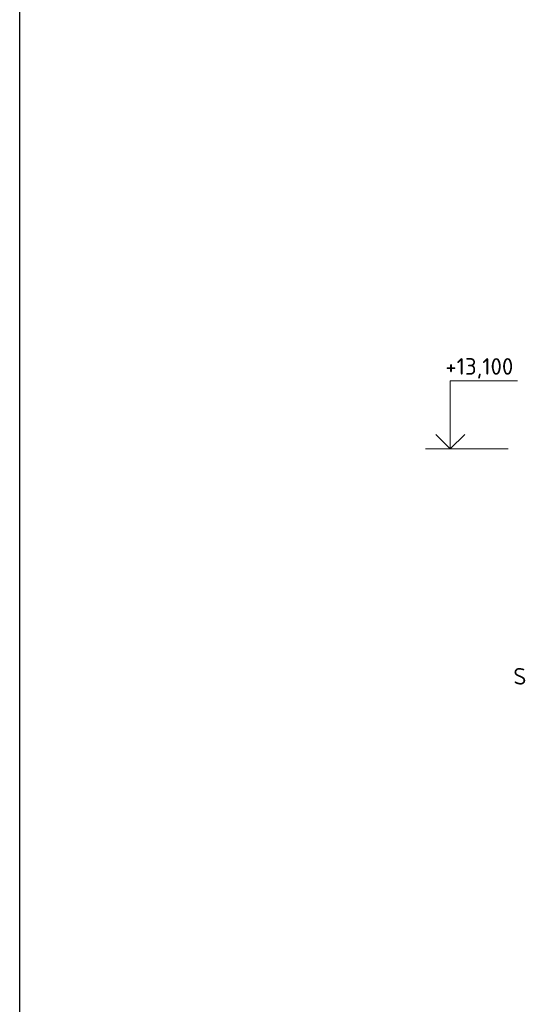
# Model space of a CAD drawing. Header units: millimetres. Extents: x -385852 to 238709, y -99680 to 201840.
# Tile 128 of 176: x 15939 to 16540, y -49986 to -48799. Entities that reach past the tile are written whole.
import ezdxf
from ezdxf import colors
from ezdxf.entities.mleader import LeaderData, LeaderLine
from ezdxf.enums import TextEntityAlignment as Align
from ezdxf.math import Vec2, Vec3

# ---------------------------------------------------------------- set-up
doc = ezdxf.new("R2010")
doc.units = ezdxf.units.MM
doc.layers.get('0').update_dxf_attribs({"color": 4})
doc.layers.add('_____detaily', color=1, linetype='Continuous')
doc.layers.add('_____detaily @ 200', color=1, linetype='Continuous')
doc.styles.add('A99_kota', font='isocpeur.ttf', dxfattribs={"height": 2})
doc.styles.get("Standard").update_dxf_attribs({"font": 'isocpeur.ttf', "height": 20})

# ---------------------------------------------------------------- blocks, each defined once
blk = doc.blocks.new('*U220')
at = {"color": 0, "linetype": 'ByBlock', "lineweight": -2}
blk.add_line((-3, 0), (7, 0), dxfattribs=at)
for points in [[(0, 0), (0, 8.2), (0, 8.2), (8.1, 8.2)], [(-1.75, 1.75), (0, 0), (1.75, 1.75)]]:
    blk.add_lwpolyline(points, dxfattribs=at)
at = {"color": 0, "linetype": 'ByBlock', "lineweight": -2, "style": 'A99_kota'}
for tag, p in [('VYSKA', (7.6, 10.95)), ('POPIS', (7.6, 7.7))]:
    blk.add_attdef(tag, text='', height=2, dxfattribs=at).set_placement(p, align=Align.TOP_RIGHT)

msp = doc.modelspace()

# ---------------------------------------------------------------- linework, layer by layer
at = {"layer": '_____detaily', "color": 2, "linetype": 'Continuous'}
msp.add_lwpolyline([(15939, -46284.5), (54011.5, -46284.5), (54011.5, -56312), (15939, -56312)], close=True, dxfattribs=at)

# ---------------------------------------------------------------- block references
at = {"layer": '_____detaily', "color": 5, "linetype": 'Continuous', "lineweight": 5, "xscale": 10, "yscale": 10, "zscale": 10}
msp.add_blockref('*U220', (16457.99925, -49316.50001), dxfattribs=at).add_auto_attribs({'VYSKA': '+13,100'})

# ---------------------------------------------------------------- leaders
at = {"layer": '_____detaily @ 200', "linetype": 'Continuous', "lineweight": 5}
ml = msp.add_multileader_mtext('Standard', dxfattribs=at)
ml.set_content('SPOJ PODTMELIT', color=256)
ml.set_leader_properties()
ml.build(insert=Vec2(0, 0))
ml.multileader.update_dxf_attribs({"text_left_attachment_type": 2, "text_right_attachment_type": 2, "dogleg_length": 0.1, "arrow_head_size": 20, "scale": 200})
ctx = ml.context
ctx.base_point, ctx.scale, ctx.char_height, ctx.arrow_head_size, ctx.landing_gap_size, ctx.plane_origin = Vec3(16529, -49607.16667), 200, 20, 20, 5, Vec3(16745.87321, -49758.78145)
ctx.left_attachment, ctx.right_attachment = 2, 2
notes = []
notes.append((ctx, [(1, (1, 1, 0), (16687, -49607.16667), (-1, 0), 20, [(0, [(16718.04587, -49336.69073)], 0, [])])]))
ctx.mtext.insert, ctx.mtext.width, ctx.mtext.defined_height, ctx.mtext.flow_direction = Vec3(16534, -49580.5), 193.2686721, 66.66667, 5
for ctx, leaders in notes:
    for number, flags, end, landing, length, lines in leaders:
        leader = LeaderData()
        leader.index, (leader.has_last_leader_line, leader.has_dogleg_vector, leader.attachment_direction) = number, flags
        leader.last_leader_point, leader.dogleg_vector, leader.dogleg_length = Vec3(end), Vec3(landing), length
        for number, points, colour, breaks in lines:
            line = LeaderLine()
            line.index, line.vertices, line.color, line.breaks = number, Vec3.list(points), colors.encode_raw_color(colour), breaks
            leader.lines.append(line)
        ctx.leaders.append(leader)

doc.saveas('drawing.dxf')
